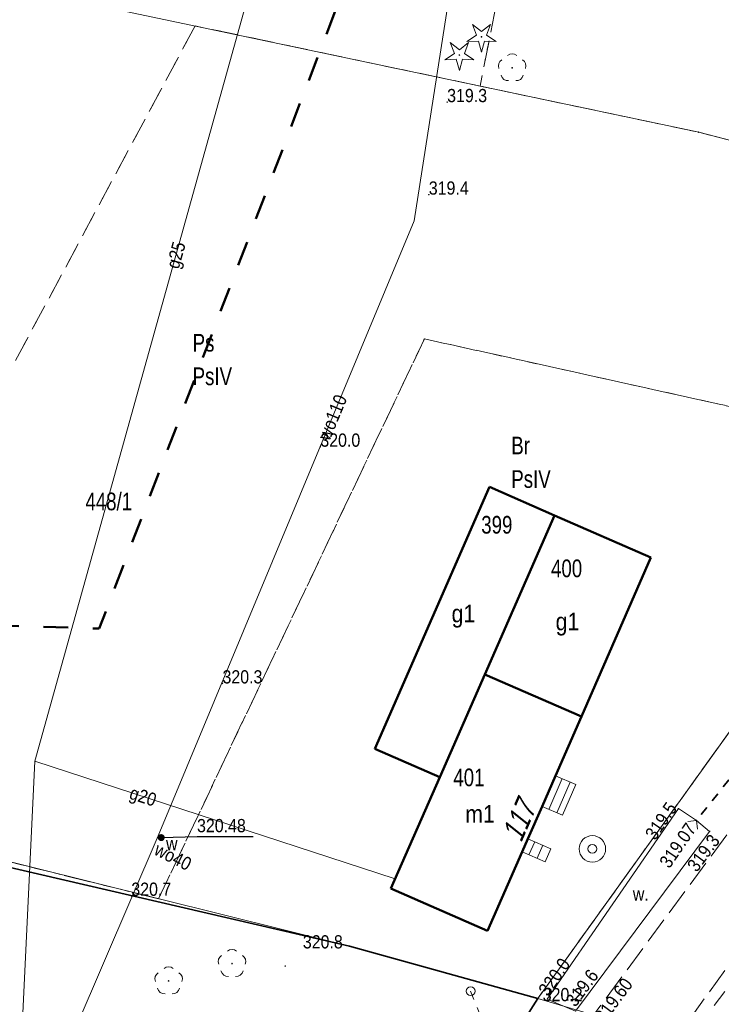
# Model space of a CAD drawing. Header units: metres. Extents: x 7523615 to 7533948, y 5492686 to 5502120.
# Tile 174 of 256: x 7531253 to 7531293, y 5496705 to 5496761. Entities that reach past the tile are written whole.
import ezdxf
from ezdxf.enums import TextEntityAlignment as Align

# ---------------------------------------------------------------- set-up
doc = ezdxf.new("R2010")
doc.units = ezdxf.units.M
for name, pattern in [('1.0_0.5', [1.5, 1, -0.5]), ('1.4_1.4', [2.8, 1.4, -1.4]), ('1.5_0.5', [2, 1.5, -0.5]), ('219-500', [0]), ('egkk-500', [2, 1.5, -0.5]), ('egug-500', [1, 0.5, -0.5]), ('otkz_500', [1, 0.5, -0.5]), ('supp_500', [1, 0.5, -0.5])]:
    doc.linetypes.add(name, pattern=pattern)
doc.layers.get('0').update_dxf_attribs({"color": 2, "lineweight": 5})
doc.styles.get("Standard").update_dxf_attribs({"font": 'Working1250', "width": 0.75})
doc.linetypes.add('902-500', pattern='A,3.75,0,[1,ksztalty.shx,S=0.5,R=0,X=0,Y=0],3.75', length=7.5)

# ---------------------------------------------------------------- blocks, each defined once
blk = doc.blocks.new('203')
at = {"linetype": 'Continuous', "lineweight": 0}
h = blk.add_hatch(color=0, dxfattribs=at)
edge = h.paths.add_edge_path()
edge.add_arc((0, 0), 0.045, 0, 360)
blk = doc.blocks.new('PW01')
at = {"linetype": 'Continuous', "lineweight": 13}
h = blk.add_hatch(color=0, dxfattribs=at)
edge = h.paths.add_edge_path()
edge.add_arc((0, 0), 0.045, 0, 360)
blk = doc.blocks.new('OP011')
at = {"linetype": 'Continuous', "lineweight": 13}
h = blk.add_hatch(color=0, dxfattribs=at)
edge = h.paths.add_edge_path()
edge.add_arc((0, 0), 0.05, 0, 360)
at = {"color": 0, "linetype": 'Continuous', "lineweight": 13}
for p, q in [((-0.283, 0.093), (-0.512, 0.706)), ((-0.512, 0.706), (0, 0.299)), ((0, 0.299), (0.512, 0.706)), ((0.512, 0.706), (0.283, 0.093)), ((-0.828, -0.268), (-0.283, 0.093)), ((0.283, 0.093), (0.828, -0.268)), ((-0.175, -0.24), (-0.828, -0.268)), ((0, -0.87), (-0.175, -0.24)), ((0.175, -0.24), (0, -0.87)), ((0.828, -0.268), (0.175, -0.24))]:
    blk.add_line(p, q, dxfattribs=at)
blk = doc.blocks.new('OP021')
at = {"linetype": 'Continuous', "lineweight": 13}
h = blk.add_hatch(color=0, dxfattribs=at)
edge = h.paths.add_edge_path()
edge.add_arc((0, 0), 0.05, 0, 360)
at = {"color": 0, "linetype": 'Continuous', "lineweight": 13}
for centre, start, end in [((0, 0.4), 49.272, 130.728), ((-0.38, 0.124), 121.308, 202.548), ((0.38, 0.124), 337.452, 58.692), ((-0.235, -0.324), 193.221, 274.871), ((0.235, -0.324), 265.129, 346.779)]:
    blk.add_arc(centre, 0.4, start, end, dxfattribs=at)
blk = doc.blocks.new('US13')
at = {"color": 0, "linetype": 'Continuous', "lineweight": 13}
for radius in [0.75, 0.25]:
    blk.add_circle((0, 0), radius, dxfattribs=at)
blk = doc.blocks.new('US25')
at = {"linetype": 'Continuous', "lineweight": 0}
h = blk.add_hatch(color=0, dxfattribs=at)
edge = h.paths.add_edge_path()
edge.add_arc((0, 0), 0.2, 0, 360)
blk = doc.blocks.new('SM05')
at = {"color": 0, "linetype": 'Continuous', "lineweight": 13}
blk.add_circle((0, 0), 0.25, dxfattribs=at)
blk = doc.blocks.new('IB05')
at = {"color": 0, "linetype": 'Continuous', "lineweight": 13}
for q in [(0.354, 0.354), (0.354, -0.354)]:
    blk.add_line((0, 0), q, dxfattribs=at)

msp = doc.modelspace()

# ---------------------------------------------------------------- linework, layer by layer
at = {"layer": '217-kontur klasyfikacyjny', "color": 7, "linetype": 'egkk-500', "lineweight": 18, "flags": 128}
for points in [[(7531290.06, 5496810.31), (7531279.42, 5496756.74)], [(7531263.29, 5496760.15), (7531239.65, 5496716.07)], [(7531279.42, 5496756.74), (7531263.29, 5496760.15)], [(7531291.8, 5496754.13), (7531279.42, 5496756.74)], [(7531310.81, 5496749.18), (7531291.8, 5496754.13)], [(7531276.27, 5496742.42), (7531261.22, 5496710.7)], [(7531304.59, 5496736.15), (7531276.27, 5496742.42)], [(7531282.69, 5496705.05), (7531299.86, 5496728.96)], [(7531261.22, 5496710.7), (7531239.65, 5496716.07)], [(7531276.32, 5496694.77), (7531282.69, 5496705.05)]]:
    msp.add_lwpolyline(points, dxfattribs=at)
at = {"layer": '218-kontur użytku gruntowego', "color": 7, "linetype": 'egug-500', "lineweight": 18, "flags": 128}
for points in [[(7531290.06, 5496810.31), (7531279.42, 5496756.74)], [(7531263.29, 5496760.15), (7531239.65, 5496716.07)], [(7531279.42, 5496756.74), (7531263.29, 5496760.15)], [(7531291.8, 5496754.13), (7531279.42, 5496756.74)], [(7531310.81, 5496749.18), (7531291.8, 5496754.13)], [(7531261.22, 5496710.7), (7531276.27, 5496742.42)], [(7531276.27, 5496742.42), (7531304.59, 5496736.15)], [(7531299.86, 5496728.96), (7531282.69, 5496705.05)], [(7531239.65, 5496716.07), (7531261.22, 5496710.7)], [(7531282.69, 5496705.05), (7531276.32, 5496694.77)]]:
    msp.add_lwpolyline(points, dxfattribs=at)
at = {"layer": '219-działka ewidencyjna', "color": 3, "linetype": '219-500', "lineweight": 18, "flags": 128}
for points in [[(7531258.39, 5496761.18), (7531291.8, 5496754.13)], [(7531291.8, 5496754.13), (7531310.81, 5496749.18)], [(7531282.69, 5496705.05), (7531299.86, 5496728.96)], [(7531228.76, 5496718.78), (7531272.03, 5496708.01)], [(7531272.03, 5496708.01), (7531282.69, 5496705.05)], [(7531276.28, 5496694.71), (7531282.69, 5496705.05)], [(7531292.48, 5496702.14), (7531282.69, 5496705.05)]]:
    msp.add_lwpolyline(points, dxfattribs=at)
at = {"layer": '312-budynek ewidencyjny', "color": 7, "linetype": 'CONTINUOUS', "lineweight": 50, "flags": 128}
for points in [[(7531273.47, 5496719.2), (7531279.95, 5496734.03)], [(7531279.95, 5496734.03), (7531283.64, 5496732.42)], [(7531283.64, 5496732.42), (7531279.69, 5496723.4)], [(7531283.64, 5496732.42), (7531289.09, 5496730.03)], [(7531289.09, 5496730.03), (7531285.16, 5496721.02)], [(7531279.69, 5496723.4), (7531277.15, 5496717.59)], [(7531285.16, 5496721.02), (7531279.69, 5496723.4)], [(7531285.16, 5496721.02), (7531283.7, 5496717.67)], [(7531277.15, 5496717.59), (7531273.47, 5496719.2)], [(7531274.37, 5496711.28), (7531277.15, 5496717.59)], [(7531283.7, 5496717.67), (7531282.93, 5496715.93)], [(7531282.93, 5496715.93), (7531282.13, 5496714.1)], [(7531282.13, 5496714.1), (7531281.81, 5496713.36)], [(7531281.81, 5496713.36), (7531279.85, 5496708.88)], [(7531279.85, 5496708.88), (7531274.37, 5496711.28)]]:
    msp.add_lwpolyline(points, dxfattribs=at)
at = {"layer": '352-schody', "color": 7, "linetype": 'CONTINUOUS', "lineweight": 18, "flags": 128}
for points in [[(7531283.7, 5496717.67), (7531284.84, 5496717.17), (7531284.08, 5496715.43), (7531282.93, 5496715.93)], [(7531283.7, 5496717.67), (7531284.84, 5496717.17), (7531284.08, 5496715.43), (7531282.93, 5496715.93)], [(7531282.13, 5496714.1), (7531283.42, 5496713.54), (7531283.1, 5496712.8), (7531281.81, 5496713.36)], [(7531282.13, 5496714.1), (7531283.42, 5496713.54), (7531283.1, 5496712.8), (7531281.81, 5496713.36)]]:
    msp.add_lwpolyline(points, close=True, dxfattribs=at)
for points in [[(7531283.312, 5496715.764), (7531284.061, 5496717.512)], [(7531283.771, 5496715.564), (7531284.519, 5496717.311)], [(7531282.189, 5496713.196), (7531282.515, 5496713.933)], [(7531282.647, 5496712.996), (7531282.974, 5496713.734)]]:
    msp.add_lwpolyline(points, dxfattribs=at)
at = {"layer": 'jezdnia', "color": 7, "linetype": '1.5_0.5', "lineweight": 18, "flags": 128}
msp.add_lwpolyline([(7531320.64, 5496791.72), (7531325.95, 5496795.58), (7531325.35, 5496793.38), (7531324.23, 5496788.22), (7531323.13, 5496786.69), (7531323.12, 5496784.69), (7531322.93, 5496772.49), (7531321.45, 5496758.18), (7531320.06, 5496751.13), (7531318.58, 5496747.08), (7531317.8, 5496744.94), (7531312.99, 5496734.63), (7531307.07, 5496725.19), (7531300.1, 5496716.07), (7531288.51, 5496700.05), (7531283.92, 5496694.08), (7531270.28, 5496674.09), (7531266.02, 5496667.48), (7531263.74, 5496664.06), (7531259.33, 5496658.88), (7531256.71, 5496654.85), (7531245.99, 5496640.08), (7531241.23, 5496640.93), (7531250.3, 5496653.45), (7531247.05, 5496655.85), (7531251.13, 5496661.31), (7531254.82, 5496659.92), (7531266.1, 5496675.98), (7531273.68, 5496686.65), (7531281.25, 5496697.7), (7531284.77, 5496702.56), (7531285.78, 5496704.03), (7531297.25, 5496719.55), (7531303.7, 5496728), (7531306.31, 5496732.25), (7531309.86, 5496738.35), (7531313.84, 5496746.86), (7531315.98, 5496753.26), (7531317.38, 5496761.16), (7531318.54, 5496772.5), (7531319.05, 5496785), (7531319.58, 5496788.75)], close=True, dxfattribs=at)
at = {"layer": 'ogrodzenie trwałe', "color": 7, "linetype": '902-500', "lineweight": 35, "flags": 128}
for points in [[(7531282.69, 5496705.05), (7531272.03, 5496708.01), (7531228.62, 5496718.08), (7531221.3, 5496720.64)], [(7531278.91, 5496699.1), (7531282.69, 5496705.05)]]:
    msp.add_lwpolyline(points, dxfattribs=at)
at = {"layer": 'przepust', "color": 7, "linetype": 'otkz_500', "lineweight": 35, "flags": 128}
msp.add_lwpolyline([(7531294.74, 5496719), (7531291.68, 5496715.14)], dxfattribs=at)
at = {"layer": 'przewód gazowy', "color": 7, "linetype": 'CONTINUOUS', "lineweight": 18, "flags": 128}
for points in [[(7531299.23, 5496996.7), (7531300.58, 5496991.09), (7531296.89, 5496964.04), (7531294.42, 5496944.17), (7531290.2, 5496917.11), (7531290.01, 5496903.84), (7531287.51, 5496885.28), (7531287.3, 5496864.12), (7531286.48, 5496854.43), (7531286.84, 5496847.79), (7531289.83, 5496842.28), (7531288.9, 5496831.82), (7531284.16, 5496812.16), (7531272.87, 5496782.85), (7531267.99, 5496767.95), (7531254.22, 5496718.5)], [(7531253.24, 5496689.26), (7531251.16, 5496689.89), (7531253.53, 5496704.23), (7531254.22, 5496718.5)], [(7531254.22, 5496718.5), (7531274.62, 5496711.84)]]:
    msp.add_lwpolyline(points, dxfattribs=at)
at = {"layer": 'przewód wodociągowy', "color": 7, "linetype": 'CONTINUOUS', "lineweight": 18, "flags": 128}
for points in [[(7531246.29, 5496678.83), (7531251.96, 5496692.76), (7531261.19, 5496714.26), (7531275.7, 5496749.1), (7531281.59, 5496787.03), (7531287.11, 5496813.4), (7531292.82, 5496870.11), (7531293.85, 5496869.86), (7531304.7, 5496867.89), (7531339.78, 5496861.81), (7531340.1, 5496861.68)], [(7531261.37, 5496714.17), (7531261.19, 5496714.26)]]:
    msp.add_lwpolyline(points, dxfattribs=at)
at = {"layer": 'rzędna-Atr2', "color": 7, "flags": 128}
msp.add_lwpolyline([(7531261.37, 5496714.17), (7531263.4, 5496714.24), (7531266.573, 5496714.24)], dxfattribs=at)
at = {"layer": 'rów przydrożny (poligon)', "color": 7, "linetype": 'CONTINUOUS', "lineweight": 18, "flags": 128}
msp.add_lwpolyline([(7531283.23, 5496705.02), (7531290.65, 5496715.81), (7531291.68, 5496715.14), (7531292.42, 5496714.52), (7531284.82, 5496704.34)], close=True, dxfattribs=at)
at = {"layer": 'skarpa nieumocniona', "color": 7, "linetype": '1.0_0.5', "lineweight": 18, "flags": 128}
msp.add_lwpolyline([(7531321.11, 5496742.12), (7531317.71, 5496742.6), (7531314.5, 5496736.25), (7531309.12, 5496727.1), (7531303.03, 5496718.25), (7531296.94, 5496710.29), (7531288.78, 5496699.5), (7531291.24, 5496697.55), (7531300.03, 5496708.12), (7531304.4, 5496716.02), (7531311.1, 5496725.42), (7531316, 5496734.77), (7531319.12, 5496741.26)], close=True, dxfattribs=at)
msp.add_lwpolyline([(7531321.11, 5496742.12), (7531317.71, 5496742.6), (7531314.5, 5496736.25), (7531309.12, 5496727.1), (7531303.03, 5496718.25), (7531296.94, 5496710.29), (7531288.78, 5496699.5), (7531291.24, 5496697.55), (7531300.03, 5496708.12), (7531304.4, 5496716.02), (7531311.1, 5496725.42), (7531316, 5496734.77), (7531319.12, 5496741.26)], close=True, dxfattribs=at)
at = {"layer": 'słup przewodów napowietrznych', "color": 7, "linetype": 'supp_500', "lineweight": 18, "flags": 128}
msp.add_lwpolyline([(7531278.89, 5496705.47), (7531279.73, 5496703.38)], dxfattribs=at)
at = {"layer": 'Zakres', "color": 5, "linetype": '1.4_1.4', "lineweight": 50, "flags": 128}
msp.add_lwpolyline([(7531743.27, 5499246.67), (7531674.19, 5499075.04), (7531617.162, 5499130.015), (7531497.218, 5499019.596), (7531360.693, 5498909.882), (7531137.385, 5498723.263), (7530837.96, 5498471.05), (7530827.293, 5498468.557), (7530555.83, 5498209.93), (7530490.214, 5498246.484), (7530415.425, 5498175.928), (7530370.975, 5498140.65), (7530313.12, 5498105.373), (7530175.536, 5498113.134), (7530201.642, 5498273.295), (7530135.32, 5498299.4), (7530095.809, 5498250.012), (7529934.942, 5498278.939), (7529886.553, 5498254.598), (7529886.964, 5498227.434), (7529861.564, 5498166.05), (7529795.242, 5498157.584), (7529752.203, 5498064.45), (7529512.785, 5498134.242), (7529497.697, 5498245.624), (7529418.476, 5498260.595), (7529163.77, 5498290.228), (7529123.554, 5498137.123), (7529361.326, 5498088.439), (7529468.57, 5498017.178), (7529499.62, 5497998.73), (7529568.053, 5497998.128), (7529612.503, 5497967.789), (7529759.259, 5497962.851), (7529731.037, 5497742.012), (7529837.62, 5497773.434), (7529926.26, 5498000.98), (7530249.502, 5497965.967), (7530399.55, 5498036.463), (7530504.325, 5498041.167), (7530550.186, 5498000.245), (7530485.275, 5497939.567), (7530567.12, 5497896.528), (7530578.585, 5497865.954), (7530414.955, 5497723.667), (7530456.347, 5497670.633), (7530620.036, 5497828.677), (7530672.247, 5497834.44), (7530708.231, 5497874.656), (7530802.893, 5497949.739), (7531291.019, 5497844.846), (7531633.86, 5497783.346), (7531723.76, 5497752.948), (7531716.74, 5497689.82), (7531638.86, 5497701.8), (7531607.99, 5497651.877), (7531593.173, 5497646.233), (7531554.368, 5497551.688), (7531542.197, 5497533.109), (7531433.365, 5497444.091), (7531365.279, 5497382.708), (7531307.012, 5497340.61), (7531265.619, 5497313.74), (7531154.142, 5497225.545), (7531069.475, 5497140.173), (7531095.58, 5497066.795), (7531227.52, 5497061.86), (7531269.853, 5497013.879), (7531267.74, 5496900.28), (7531245.86, 5496824.79), (7531285.37, 5496797.98), (7531257.86, 5496726.01), (7531235.28, 5496726.72), (7531225.4, 5496699.91), (7531197.11, 5496699.88), (7531185.19, 5496624.41), (7531253.801, 5496571.672), (7531243.218, 5496477.481), (7531256.45, 5496456.49), (7531351.7, 5496436.03), (7531399.67, 5496549.62), (7531437.77, 5496640.64), (7531396.85, 5496663.92), (7531455.59, 5496799.214), (7531464.057, 5496818.264), (7531468.643, 5496848.955), (7531480.284, 5496877.178), (7531555.07, 5497002.95), (7531557.66, 5497022.169), (7531504.626, 5497031.871), (7531386.27, 5497072.44), (7531447.65, 5497179.68), (7531472.876, 5497186.563), (7531542.726, 5497165.75), (7531534.965, 5497117.772), (7531587.882, 5497105.777), (7531625.629, 5497206.319), (7531717.203, 5497165.383), (7531739.282, 5497219.078), (7531634.801, 5497264.88), (7531650.323, 5497306.508), (7531689.66, 5497342.67), (7531724.67, 5497377.51), (7531750.159, 5497383.413), (7531790.729, 5497415.163), (7531807.49, 5497435.8), (7531857.051, 5497525.936), (7531880.16, 5497531.76), (7531912.79, 5497579.205), (7531951.42, 5497582.56), (7531983.17, 5497634.77), (7532010.156, 5497686.449), (7532022.445, 5497715.671), (7532045.96, 5497826.68), (7532028.32, 5497890.18), (7532058.84, 5497978.726), (7532130.806, 5498096.73), (7532169.259, 5498228.668), (7532173.67, 5498272.59), (7532173.45, 5498329.02), (7532174.198, 5498362.371), (7532178.843, 5498457.798), (7532136.745, 5498585.562), (7532124.809, 5498799.345), (7532152.62, 5498813.574), (7532125.691, 5499032.472), (7532124.985, 5499095.267), (7532200.95, 5499066.75), (7532264.333, 5499123.018), (7532116.225, 5499183.814), (7531993.341, 5499227.793), (7531913.613, 5499254.722), (7531816.599, 5499290.941), (7531739.752, 5499297.761), (7531571.83, 5499328.1), (7531549.252, 5499297.761), (7531536.552, 5499281.533), (7531425.075, 5499226.5), (7531439.186, 5499201.805), (7531552.78, 5499254.722), (7531607.813, 5499273.772), (7531677.126, 5499271.215)], close=True, dxfattribs=at)

# ---------------------------------------------------------------- block references
at = {"layer": '203-punkt graniczny', "color": 3, "linetype": 'CONTINUOUS', "lineweight": 18}
for p in [(7531291.8, 5496754.13), (7531272.03, 5496708.01), (7531282.69, 5496705.05)]:
    msp.add_blockref('203', p, dxfattribs=at)
at = {"layer": 'drzewo iglaste', "color": 7, "linetype": 'CONTINUOUS', "lineweight": 18}
for p in [(7531279.5, 5496759.53), (7531278.25, 5496758.5)]:
    msp.add_blockref('OP011', p, dxfattribs=at)
at = {"layer": 'drzewo liściaste', "color": 7, "linetype": 'CONTINUOUS', "lineweight": 18}
for p in [(7531281.24, 5496757.77), (7531265.38, 5496707.03), (7531261.79, 5496706.05)]:
    msp.add_blockref('OP021', p, dxfattribs=at)
at = {"layer": 'pikieta naturalna', "color": 7, "linetype": 'CONTINUOUS', "lineweight": 13}
for p in [(7531277.56, 5496755.83), (7531276.52, 5496750.59), (7531270.38, 5496736.31), (7531264.84, 5496722.9), (7531290.65, 5496715.81), (7531292.42, 5496714.52), (7531259.68, 5496710.87), (7531268.39, 5496706.89), (7531283.23, 5496705.02)]:
    msp.add_blockref('PW01', p, dxfattribs=at)
at = {"layer": 'pikieta sztuczna', "color": 7, "linetype": 'CONTINUOUS', "lineweight": 13}
msp.add_blockref('PW01', (7531291.68, 5496715.14), dxfattribs=at)
at = {"layer": 'przepust', "color": 7, "linetype": 'CONTINUOUS', "lineweight": 35, "rotation": 231.595}
msp.add_blockref('IB05', (7531291.68, 5496715.14), dxfattribs=at)
at = {"layer": 'rzędna', "color": 7, "linetype": 'CONTINUOUS', "lineweight": 18}
msp.add_blockref('PW01', (7531261.37, 5496714.17), dxfattribs=at)
at = {"layer": 'studnia zwykła', "color": 7, "linetype": 'CONTINUOUS', "lineweight": 18}
msp.add_blockref('US13', (7531285.78, 5496713.53), dxfattribs=at)
at = {"layer": 'słup przewodów napowietrznych', "color": 7, "linetype": 'CONTINUOUS', "lineweight": 18}
msp.add_blockref('SM05', (7531278.89, 5496705.47), dxfattribs=at)
at = {"layer": 'zasuwa lub zawór', "color": 7, "linetype": 'CONTINUOUS', "lineweight": 18}
msp.add_blockref('US25', (7531261.37, 5496714.17), dxfattribs=at)

# ---------------------------------------------------------------- texts
at = {"layer": '209-oznaczenie konturu klasyfikacyjnego', "color": 7, "linetype": 'CONTINUOUS', "lineweight": 18, "width": 0.79}
for p in [(7531263.15, 5496740.8), (7531281.19, 5496734.98)]:
    msp.add_text('PsIV', height=1, dxfattribs=at).set_placement(p, align=Align.TOP_LEFT)
at = {"layer": '210-oznaczenie konturu użytku gruntowego', "color": 7, "linetype": 'CONTINUOUS', "lineweight": 18, "width": 0.79}
for s, p in [('Ps', (7531263.15, 5496741.7)), ('Br', (7531281.19, 5496735.88))]:
    msp.add_text(s, height=1, dxfattribs=at).set_placement(p)
at = {"layer": '211-numer działki ewidencyjnej', "color": 3, "linetype": 'CONTINUOUS', "lineweight": 18, "width": 0.79}
msp.add_text('448/1', height=1, dxfattribs=at).set_placement((7531257.08, 5496733.71), align=Align.TOP_LEFT)
at = {"layer": '238-Punkt adresowy budynku', "color": 7, "linetype": 'CONTINUOUS', "lineweight": 25, "oblique": 15, "width": 0.79}
msp.add_text('117', height=1.25, rotation=66.371, dxfattribs=at).set_placement((7531282.19, 5496714.85), align=Align.CENTER)
at = {"layer": '312-oznaczenie budynku ewidencyjnego', "color": 7, "linetype": 'CONTINUOUS', "lineweight": 18, "width": 0.79}
for s, p in [('399', (7531279.49, 5496731.39)), ('400', (7531283.44, 5496728.92)), ('401', (7531277.91, 5496717.08))]:
    msp.add_text(s, height=1, dxfattribs=at).set_placement(p)
at = {"layer": '312-oznaczenie budynku ewidencyjnego-Atr117', "color": 7, "width": 0.9}
for s, p in [('g1', (7531278.48, 5496726.86)), ('g1', (7531284.37, 5496726.41)), ('m1', (7531279.42, 5496715.51))]:
    msp.add_text(s, height=1, dxfattribs=at).set_placement(p, align=Align.MIDDLE_CENTER)
at = {"layer": 'pikieta naturalna-Atr2', "color": 7, "width": 0.9}
for s, p in [('319.3', (7531277.56, 5496755.83)), ('319.4', (7531276.52, 5496750.59)), ('320.0', (7531270.38, 5496736.31)), ('320.3', (7531264.84, 5496722.9)), ('320.7', (7531259.68, 5496710.87)), ('320.8', (7531269.39, 5496707.89)), ('320.2', (7531282.97, 5496704.9))]:
    msp.add_text(s, height=0.75, dxfattribs=at).set_placement(p)
for s, rotation, p in [('319.5', 55.485, (7531289.33, 5496713.97)), ('319.3', 53.256, (7531291.69, 5496712.17)), ('320.0', 55.485, (7531283.29, 5496705.14)), ('319.6', 53.256, (7531284.82, 5496704.53))]:
    msp.add_text(s, height=0.75, rotation=rotation, dxfattribs=at).set_placement(p)
at = {"layer": 'pikieta sztuczna-Atr2', "color": 7, "width": 0.9}
for s, rotation, p in [('319.07', 55.485, (7531290.14, 5496712.38)), ('319.60', 53.534, (7531286.47, 5496703.63))]:
    msp.add_text(s, height=0.75, rotation=rotation, dxfattribs=at).set_placement(p)
at = {"layer": 'przewód gazowy-Atr1', "color": 7, "width": 0.9}
for s, rotation, p in [('g25', 74.439, (7531262, 5496746.44)), ('g20', -18.078, (7531259.63, 5496716.74))]:
    msp.add_text(s, height=0.75, rotation=rotation, dxfattribs=at).set_placement(p, align=Align.MIDDLE_LEFT)
at = {"layer": 'przewód wodociągowy-Atr1', "color": 7, "width": 0.9}
for s, rotation, p in [('wo110', 67.389, (7531271.06, 5496737.97)), ('wo40', 333.435, (7531262.04, 5496713.09))]:
    msp.add_text(s, height=0.75, rotation=rotation, dxfattribs=at).set_placement(p, align=Align.MIDDLE_CENTER)
at = {"layer": 'rzędna-Atr2', "color": 7, "width": 0.9}
msp.add_text('320.48', height=0.75, dxfattribs=at).set_placement((7531263.4, 5496714.248), align=Align.BOTTOM_LEFT)
at = {"layer": 'rów przydrożny (poligon)-Atr17', "color": 7, "width": 0.9}
msp.add_text('w.', height=0.75, dxfattribs=at).set_placement((7531288.07, 5496710.6))
at = {"layer": 'zasuwa lub zawór-Atr17', "color": 7, "width": 0.9}
msp.add_text('w', height=0.75, dxfattribs=at).set_placement((7531261.97, 5496713.83), align=Align.MIDDLE_CENTER)

doc.saveas('drawing.dxf')
